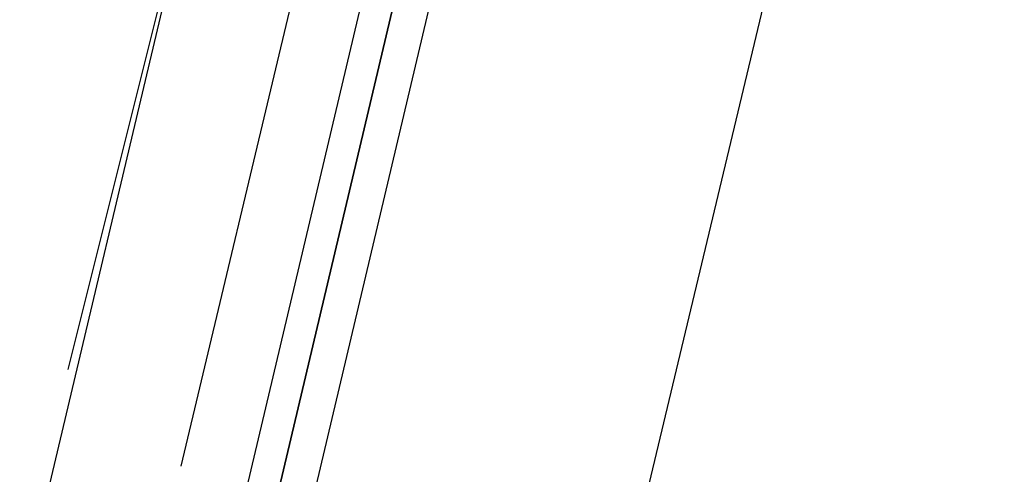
# Model space of a CAD drawing. Header units: feet. Extents: x -79 to 198, y -22 to 181.
# Tile 61 of 256: x 103 to 103.814, y 25.971 to 26.347. Entities that reach past the tile are written whole.
import ezdxf

# ---------------------------------------------------------------- set-up
doc = ezdxf.new("R2010")
doc.units = ezdxf.units.FT
doc.layers.add('A-LINEA', color=7, linetype='CONTINUOUS')

msp = doc.modelspace()

# ---------------------------------------------------------------- linework, layer by layer
at = {"layer": 'A-LINEA'}
for p, q in [((103, 25.8578), (104.7067, 33.0711)), ((103.52, 27.6044), (103.1333, 25.9778)), ((103.04, 26.0578), (103.16, 26.5378))]:
    msp.add_line(p, q, dxfattribs=at)
for points in [[(103.4667, 25.7378), (103.8933, 27.5244), (104.2667, 29.1511)], [(103.6267, 27.5778), (103.2267, 25.8844), (103.2133, 25.8844), (103.2, 25.8844), (103.2, 25.8978), (103.6, 27.5911), (103.2, 25.8978), (103.1867, 25.8978), (103.1733, 25.8978), (103.5733, 27.5911)]]:
    msp.add_lwpolyline(points, dxfattribs=at)

doc.saveas('drawing.dxf')
